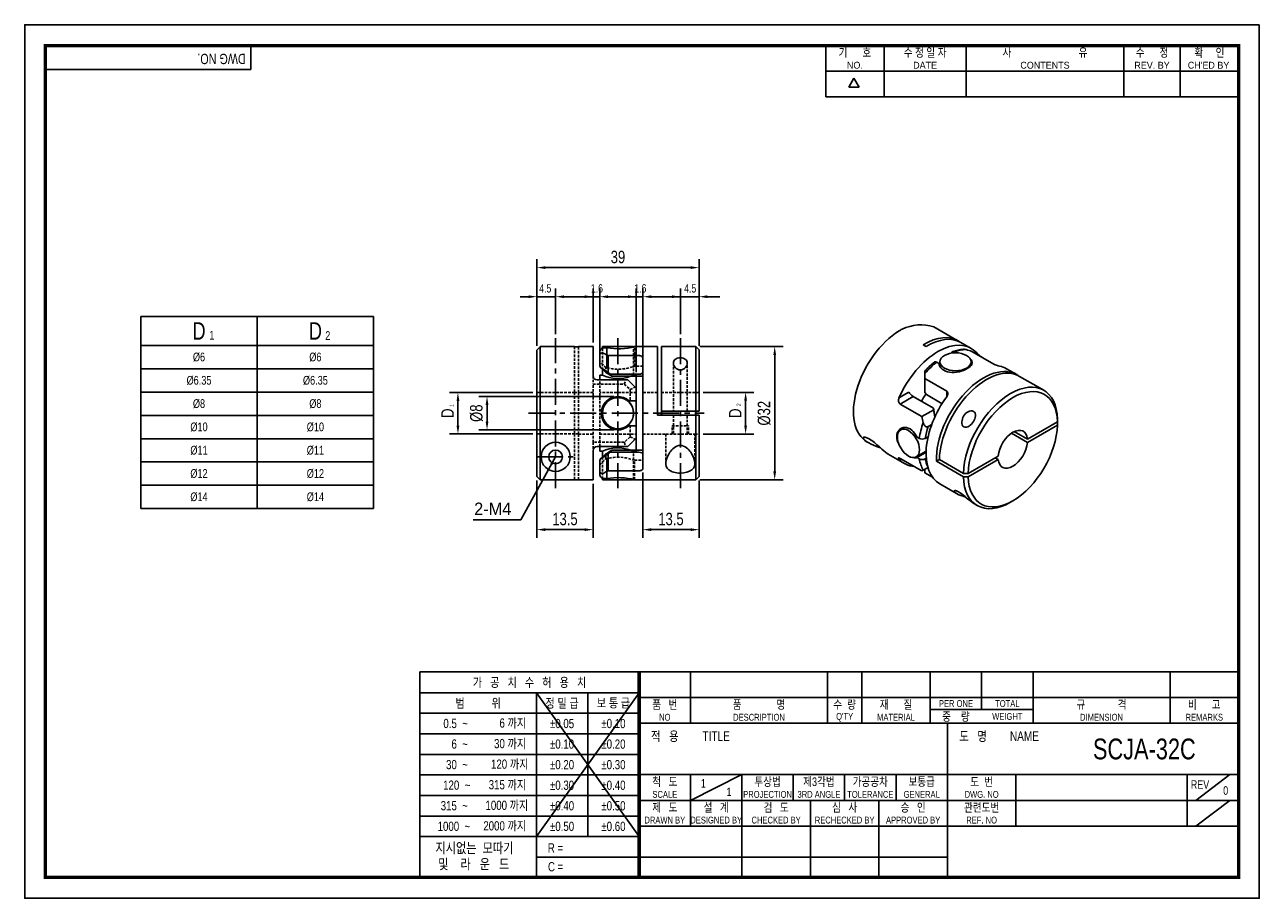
# Model space of a CAD drawing. Header units: millimetres. Extents: x 0 to 297, y 0 to 210.
import ezdxf
from ezdxf.enums import TextEntityAlignment as Align

# ---------------------------------------------------------------- set-up
doc = ezdxf.new("R2010")
doc.units = ezdxf.units.MM
doc.header["$LTSCALE"] = 5
for name, pattern in [('CENTER', [2, 1.25, -0.25, 0.25, -0.25]), ('CENTER2', [1.125, 0.75, -0.125, 0.125, -0.125]), ('DASHED', [0.75, 0.5, -0.25]), ('HIDDEN', [0.375, 0.25, -0.125]), ('HIDDEN2', [0.1875, 0.125, -0.0625]), ('PHANTOM2', [1.25, 0.625, -0.125, 0.125, -0.125, 0.125, -0.125])]:
    doc.linetypes.add(name, pattern=pattern)
doc.layers.get('0').update_dxf_attribs({"linetype": 'CONTINUOUS'})
doc.layers.get('Defpoints').update_dxf_attribs({"linetype": 'CONTINUOUS'})
for name, color, linetype in [('BM', 2, 'CONTINUOUS'), ('C', 1, 'CENTER2'), ('CT', 1, 'CENTER'), ('D', 7, 'CONTINUOUS'), ('DIM', 7, 'CONTINUOUS'), ('H', 3, 'HIDDEN'), ('HD', 4, 'DASHED'), ('P', 4, 'PHANTOM2')]:
    doc.layers.add(name, color=color, linetype=linetype)
doc.styles.get("Standard").update_dxf_attribs({"font": 'Gulim.ttf', "width": 0.8, "height": 3})
doc.dimstyles.new('LIM', dxfattribs={"dimtxt": 2, "dimasz": 2, "dimexe": 2, "dimexo": 1, "dimgap": 1, "dimtad": 1, "dimdec": 3, "dimzin": 9, "dimdsep": 46, "dimtxsty": 'Standard', "dimcen": 3, "dimclrd": 1, "dimclre": 1, "dimadec": 0, "dimazin": 0, "dimtfac": 1, "dimtdec": 3, "dimtmove": 0, "dimatfit": 3, "dimfxl": 0, "dimtolj": 1, "dimtzin": 0, "dimarcsym": 0})

# ---------------------------------------------------------------- blocks, each defined once
blk = doc.blocks.new('*D76')
at = {"layer": 'Defpoints', "color": 0}
for p in [(142.72, 120.61), (111.22, 112.61), (142.72, 112.61)]:
    blk.add_point(p, dxfattribs=at)
at = {"layer": 'DIM', "color": 1, "lineweight": -2}
for p, q in [((141.72, 120.61), (109.22, 120.61)), ((111.22, 118.61), (111.22, 114.61)), ((141.72, 112.61), (109.22, 112.61))]:
    blk.add_line(p, q, dxfattribs=at)
at = {"layer": 'DIM', "color": 1}
for points in [[(110.89, 118.61), (111.56, 118.61), (111.22, 120.61)], [(110.89, 114.61), (111.56, 114.61), (111.22, 112.61)]]:
    blk.add_solid(points, dxfattribs=at)
at = {"layer": 'DIM', "color": 0, "insert": (108.69, 116.61), "char_height": 3, "attachment_point": 5, "rotation": 90}
blk.add_mtext('\\A1;%%C8', dxfattribs=at)
blk = doc.blocks.new('*D77')
at = {"layer": 'Defpoints', "color": 0}
for p in [(162.22, 151.61), (123.22, 131.8), (162.22, 131.81)]:
    blk.add_point(p, dxfattribs=at)
at = {"layer": 'DIM', "color": 1, "lineweight": -2}
for p, q in [((123.22, 132.8), (123.22, 153.61)), ((125.22, 151.61), (160.22, 151.61)), ((162.22, 132.81), (162.22, 153.61))]:
    blk.add_line(p, q, dxfattribs=at)
at = {"layer": 'DIM', "color": 1}
for points in [[(125.22, 151.94), (125.22, 151.28), (123.22, 151.61)], [(160.22, 151.94), (160.22, 151.28), (162.22, 151.61)]]:
    blk.add_solid(points, dxfattribs=at)
at = {"layer": 'DIM', "color": 0, "insert": (142.72, 154.15), "char_height": 3, "attachment_point": 5}
blk.add_mtext('\\A1;39', dxfattribs=at)
blk = doc.blocks.new('*D78')
at = {"layer": 'Defpoints', "color": 0}
for p in [(123.22, 101.42), (136.72, 100.61), (136.72, 88.62)]:
    blk.add_point(p, dxfattribs=at)
at = {"layer": 'DIM', "color": 1, "lineweight": -2}
for p, q in [((123.22, 100.42), (123.22, 86.62)), ((136.72, 99.61), (136.72, 86.62)), ((125.22, 88.62), (134.72, 88.62))]:
    blk.add_line(p, q, dxfattribs=at)
at = {"layer": 'DIM', "color": 1}
for points in [[(125.22, 88.95), (125.22, 88.28), (123.22, 88.62)], [(134.72, 88.95), (134.72, 88.28), (136.72, 88.62)]]:
    blk.add_solid(points, dxfattribs=at)
at = {"layer": 'DIM', "color": 0, "insert": (129.97, 91.16), "char_height": 3, "attachment_point": 5}
blk.add_mtext('\\A1;13.5', dxfattribs=at)
blk = doc.blocks.new('*D79')
at = {"layer": 'Defpoints', "color": 0}
for p in [(123.22, 121.58), (104.22, 111.63), (123.22, 111.63)]:
    blk.add_point(p, dxfattribs=at)
at = {"layer": 'DIM', "color": 1, "lineweight": -2}
for p, q in [((122.22, 121.58), (102.22, 121.58)), ((104.22, 119.58), (104.22, 113.63)), ((122.22, 111.63), (102.22, 111.63))]:
    blk.add_line(p, q, dxfattribs=at)
at = {"layer": 'DIM', "color": 1}
for points in [[(103.89, 119.58), (104.56, 119.58), (104.22, 121.58)], [(103.89, 113.63), (104.56, 113.63), (104.22, 111.63)]]:
    blk.add_solid(points, dxfattribs=at)
at = {"layer": 'DIM', "color": 0, "insert": (101.72, 116.61), "char_height": 3, "attachment_point": 5, "rotation": 90}
blk.add_mtext('\\A1;D', dxfattribs=at)
blk = doc.blocks.new('*D80')
at = {"layer": 'Defpoints', "color": 0}
for p in [(161.42, 132.61), (161.42, 100.61), (180.42, 100.61)]:
    blk.add_point(p, dxfattribs=at)
at = {"layer": 'DIM', "color": 1, "lineweight": -2}
for p, q in [((162.42, 132.61), (182.42, 132.61)), ((180.42, 130.61), (180.42, 102.61)), ((162.42, 100.61), (182.42, 100.61))]:
    blk.add_line(p, q, dxfattribs=at)
at = {"layer": 'DIM', "color": 1}
for points in [[(180.09, 130.61), (180.76, 130.61), (180.42, 132.61)], [(180.09, 102.61), (180.76, 102.61), (180.42, 100.61)]]:
    blk.add_solid(points, dxfattribs=at)
at = {"layer": 'DIM', "color": 0, "insert": (177.89, 116.61), "char_height": 3, "attachment_point": 5, "rotation": 90}
blk.add_mtext('\\A1;%%C32', dxfattribs=at)
blk = doc.blocks.new('*D81')
at = {"layer": 'Defpoints', "color": 0}
for p in [(148.72, 103.38), (162.22, 101.41), (162.22, 88.62)]:
    blk.add_point(p, dxfattribs=at)
at = {"layer": 'DIM', "color": 1, "lineweight": -2}
for p, q in [((148.72, 102.38), (148.72, 86.62)), ((162.22, 100.41), (162.22, 86.62)), ((150.72, 88.62), (160.22, 88.62))]:
    blk.add_line(p, q, dxfattribs=at)
at = {"layer": 'DIM', "color": 1}
for points in [[(150.72, 88.95), (150.72, 88.28), (148.72, 88.62)], [(160.22, 88.95), (160.22, 88.28), (162.22, 88.62)]]:
    blk.add_solid(points, dxfattribs=at)
at = {"layer": 'DIM', "color": 0, "insert": (155.47, 91.16), "char_height": 3, "attachment_point": 5}
blk.add_mtext('\\A1;13.5', dxfattribs=at)
blk = doc.blocks.new('*D82')
at = {"layer": 'Defpoints', "color": 0}
for p in [(162.22, 121.61), (162.22, 111.61), (173.42, 111.61)]:
    blk.add_point(p, dxfattribs=at)
at = {"layer": 'DIM', "color": 1, "lineweight": -2}
for p, q in [((163.22, 121.61), (175.42, 121.61)), ((173.42, 119.61), (173.42, 113.61)), ((163.22, 111.61), (175.42, 111.61))]:
    blk.add_line(p, q, dxfattribs=at)
at = {"layer": 'DIM', "color": 1}
for points in [[(173.09, 119.61), (173.76, 119.61), (173.42, 121.61)], [(173.09, 113.61), (173.76, 113.61), (173.42, 111.61)]]:
    blk.add_solid(points, dxfattribs=at)
at = {"layer": 'DIM', "color": 0, "insert": (170.92, 116.61), "char_height": 3, "attachment_point": 5, "rotation": 90}
blk.add_mtext('\\A1;D', dxfattribs=at)

msp = doc.modelspace()

# ---------------------------------------------------------------- linework, layer by layer
for p, q in [((54.437, 199.2323), (54.437, 205)), ((192.7139, 192.6407), (192.7139, 205)), ((206.7211, 192.6407), (206.7211, 205)), ((226.4959, 192.6407), (226.4959, 205)), ((264.3976, 192.6407), (264.3976, 205)), ((277.9928, 192.6407), (277.9928, 205)), ((54.437, 199.2323), (5, 199.2323)), ((192.7139, 198.8204), (291.588, 198.8204)), ((198.2565, 194.9765), (199.4924, 197.1172)), ((200.7283, 194.9765), (199.4924, 197.1172)), ((200.7283, 194.9765), (198.2565, 194.9765)), ((192.7139, 192.6407), (291.588, 192.6407)), ((27.9321, 139.8841), (27.9321, 93.6841)), ((27.9321, 139.8841), (83.9321, 139.8841)), ((83.9321, 139.8841), (83.9321, 93.6841)), ((27.9321, 93.6841), (83.9321, 93.6841)), ((95.0758, 54.437), (95.0758, 5)), ((147.8086, 54.437), (95.0758, 54.437)), ((292, 54.437), (147.8086, 54.437)), ((147.8086, 54.437), (147.8086, 5)), ((160.1679, 54.437), (160.1679, 42.0778)), ((193.1259, 54.437), (193.1259, 42.0778)), ((201.3654, 54.437), (201.3654, 42.0778)), ((217.8444, 54.437), (217.8444, 42.0778)), ((230.2037, 54.437), (230.2037, 45.3736)), ((242.563, 54.437), (242.563, 42.0778)), ((275.521, 54.437), (275.521, 42.0778)), ((147.8086, 49.4295), (95.0758, 49.4295)), ((147.8086, 49.4295), (123.0901, 14.8235)), ((123.0901, 49.4295), (147.8086, 14.8235)), ((123.0901, 49.4295), (123.0901, 5)), ((135.4493, 49.4295), (135.4493, 14.8235)), ((147.8086, 48.2574), (292, 48.2574)), ((217.8444, 45.3736), (242.563, 45.3736)), ((147.8086, 44.4858), (95.0758, 44.4858)), ((147.8086, 42.0778), (292, 42.0778)), ((221.9642, 5), (221.9642, 42.0778)), ((147.8086, 39.5421), (95.0758, 39.5421)), ((147.8086, 34.5984), (95.0758, 34.5984)), ((147.8086, 29.7185), (292, 29.7185)), ((160.1679, 23.5389), (172.5271, 29.7185)), ((160.1679, 29.7185), (160.1679, 17.3593)), ((172.5271, 29.7185), (172.5271, 5)), ((184.8864, 29.7185), (184.8864, 23.5389)), ((197.2457, 29.7185), (197.2457, 23.5389)), ((209.6049, 29.7185), (209.6049, 23.5389)), ((238.4432, 29.7185), (238.4432, 17.3593)), ((279.6407, 29.7185), (279.6407, 17.3593)), ((281.7006, 23.5389), (289.9401, 29.7185)), ((147.8086, 29.6547), (95.0758, 29.6547)), ((147.8086, 24.711), (95.0758, 24.711)), ((147.8086, 23.5389), (221.9642, 23.5389)), ((189.0061, 23.5389), (189.0061, 5)), ((205.4852, 23.5389), (205.4852, 5)), ((221.9642, 23.5389), (292, 23.5389)), ((281.7006, 17.3593), (289.9401, 23.5389)), ((147.8086, 19.7673), (95.0758, 19.7673)), ((147.8086, 17.3593), (292, 17.3593)), ((147.8086, 14.8235), (95.0758, 14.8235)), ((147.8086, 9.8798), (123.0901, 9.8798)), ((147.8086, 9.8798), (221.9642, 9.8798))]:
    msp.add_line(p, q)
at = {"color": 4}
for p, q in [((55.9321, 139.8841), (55.9321, 93.6841)), ((27.9321, 132.8841), (83.9321, 132.8841))]:
    msp.add_line(p, q, dxfattribs=at)
at = {"color": 1}
for p, q in [((27.9321, 127.2841), (83.9321, 127.2841)), ((27.9321, 121.6841), (83.9321, 121.6841)), ((27.9321, 116.0841), (83.9321, 116.0841)), ((27.9321, 110.4841), (83.9321, 110.4841)), ((27.9321, 104.8841), (83.9321, 104.8841)), ((27.9321, 99.2841), (83.9321, 99.2841))]:
    msp.add_line(p, q, dxfattribs=at)
msp.add_lwpolyline([(297, 210), (0, 210), (0, 0), (297, 0)], close=True)
msp.add_lwpolyline([(292, 205, 0.8, 0.8, 0), (5, 205, 0.8, 0.8, 0), (5, 5, 0.8, 0.8, 0), (292, 5, 0.8, 0.8, 0)], format="xyseb", close=True)
at = {"const_width": 0.824}
msp.add_lwpolyline([(147.8086, 5), (147.8086, 54.437)], dxfattribs=at)
at = {"layer": 'BM', "linetype": 'Continuous'}
for p, q in [((224.4912, 134.0407), (218.693, 137.3884)), ((209.7737, 136.0585), (210.3394, 136.3854)), ((210.3435, 136.383), (210.3394, 136.3854)), ((123.2242, 131.8008), (124.0242, 132.6012)), ((123.2242, 101.4172), (123.2242, 131.8008)), ((132.2242, 132.609), (124.0242, 132.609)), ((124.03, 132.6012), (124.0242, 132.609)), ((124.0242, 132.6012), (124.0242, 100.6168)), ((124.03, 132.6012), (124.0242, 132.6012)), ((132.2242, 132.609), (132.2242, 132.6012)), ((133.2242, 132.6012), (132.2242, 132.6012)), ((136.7242, 132.609), (133.2242, 132.609)), ((133.2242, 132.6012), (133.2242, 132.609)), ((136.7242, 125.609), (136.7242, 132.609)), ((138.3242, 130.3567), (138.3242, 131.3059)), ((138.9742, 132.609), (146.4742, 132.609)), ((138.9742, 132.609), (138.9742, 132.2607)), ((139.3242, 132.3252), (140.0784, 132.3252)), ((146.4742, 132.5485), (146.4742, 132.609)), ((152.2242, 132.609), (146.7186, 132.609)), ((152.2242, 132.609), (152.2242, 116.109)), ((153.2242, 117.109), (153.2242, 132.609)), ((161.4242, 132.609), (153.2242, 132.609)), ((161.4242, 117.109), (161.4242, 132.609)), ((162.2242, 131.809), (161.4242, 132.609)), ((162.2242, 131.809), (162.2242, 117.109)), ((216.8448, 132.6295), (216.1377, 133.0378)), ((224.0083, 131.1261), (223.633, 131.3428)), ((227.6732, 132.2036), (225.1983, 133.6325)), ((227.8757, 131.4572), (233.1082, 128.4362)), ((228.7641, 130.9443), (229.0274, 131.0963)), ((138.3242, 127.9312), (138.3242, 130.3567)), ((138.3242, 127.9312), (138.5737, 127.5087)), ((147.7242, 130.4654), (140.3242, 130.4654)), ((140.3242, 130.4654), (140.3242, 126.4158)), ((148.7242, 129.8378), (148.7242, 103.3803)), ((219.3904, 128.8933), (219.9237, 128.5854)), ((220.1659, 128.9617), (220.1659, 127.8418)), ((227.6659, 128.105), (227.6659, 128.9617)), ((138.3242, 124.609), (138.3242, 125.759)), ((138.9765, 125.759), (138.3242, 125.759)), ((138.5737, 127.5087), (139.8242, 126.3784)), ((138.9742, 127.1467), (138.9742, 125.758)), ((140.3242, 126.4158), (140.8037, 125.9898)), ((140.8037, 125.9898), (147.7242, 125.9898)), ((140.8037, 125.9898), (141.2192, 125.5015)), ((148.7242, 125.5015), (141.2192, 125.5015)), ((147.1242, 122.617), (147.1242, 125.511)), ((216.5619, 126.1754), (216.5619, 126.7692)), ((216.5619, 126.1754), (216.5619, 124.9252)), ((216.5619, 124.9252), (216.5619, 121.6188)), ((221.7945, 121.9042), (216.5619, 124.9252)), ((238.6334, 125.8758), (236.1585, 127.3046)), ((245.1388, 122.1199), (239.3405, 125.4675)), ((145.1242, 124.609), (137.7242, 124.609)), ((146.1242, 123.609), (145.1242, 124.609)), ((146.1242, 123.609), (147.1242, 122.609)), ((147.1242, 122.609), (147.1242, 119.609)), ((221.7945, 120.5752), (221.7945, 121.9042)), ((145.37, 119.609), (146.1242, 119.609)), ((147.1242, 119.609), (146.1242, 119.609)), ((147.1242, 113.609), (147.1242, 119.609)), ((210.3191, 120.2951), (212.6965, 121.6677)), ((213.7471, 120.6412), (210.5824, 118.8141)), ((215.815, 115.7931), (210.5824, 118.8141)), ((218.6406, 117.816), (213.7471, 120.6412)), ((216.5619, 121.6188), (216.901, 121.0752)), ((216.901, 121.0752), (220.6697, 118.8994)), ((152.2242, 116.109), (161.4242, 116.109)), ((153.2242, 117.109), (161.4242, 117.109)), ((153.2242, 117.109), (153.2242, 116.109)), ((162.2242, 117.109), (161.4242, 117.109)), ((161.4242, 116.109), (161.4242, 100.609)), ((161.4242, 116.109), (162.2242, 116.109)), ((162.2242, 101.409), (162.2242, 116.109)), ((199.3793, 117.6532), (199.3793, 117)), ((215.815, 115.7931), (218.6784, 117.4463)), ((218.6784, 117.4463), (218.6406, 117.816)), ((218.6615, 117.6328), (218.6406, 117.816)), ((218.7606, 116.8934), (218.6626, 117.6329)), ((146.1242, 113.609), (145.37, 113.609)), ((146.1242, 113.609), (147.1242, 113.609)), ((147.1242, 113.609), (147.1242, 110.609)), ((211.697, 113.1733), (210.7271, 112.6134)), ((218.2026, 113.9056), (217.306, 113.3879)), ((248.4466, 114.5472), (241.2223, 110.3761)), ((248.4466, 113.7307), (241.2223, 109.5596)), ((248.1209, 114.3591), (248.4428, 114.3864)), ((248.4428, 114.3864), (248.4469, 114.384)), ((248.4466, 114.5472), (248.4469, 115.2005)), ((248.4466, 113.7307), (248.4469, 114.384)), ((147.1242, 110.609), (146.1242, 109.609)), ((147.1242, 107.7052), (147.1242, 110.609)), ((214.6736, 110.851), (215.207, 110.543)), ((216.6348, 110.5509), (217.3224, 110.9479)), ((241.2223, 109.5596), (237.3509, 111.7948)), ((241.2223, 110.3761), (238.058, 112.203)), ((136.7242, 107.609), (136.7242, 100.609)), ((137.7242, 108.609), (145.1242, 108.609)), ((138.3242, 107.459), (138.3242, 108.609)), ((138.3242, 107.459), (138.9794, 107.459)), ((138.9742, 107.4612), (138.9742, 106.0713)), ((140.8037, 107.2282), (140.3242, 106.8022)), ((141.2192, 107.7165), (140.8037, 107.2282)), ((147.7242, 107.2282), (140.8037, 107.2282)), ((141.2192, 107.7165), (148.7242, 107.7165)), ((145.1242, 108.609), (146.1242, 109.609)), ((202.693, 109.6756), (202.9023, 109.5547)), ((214.4771, 106.1182), (216.8555, 107.4913)), ((216.8476, 107.2071), (214.6736, 105.952)), ((138.5737, 105.7093), (138.3242, 105.2869)), ((138.3242, 102.8613), (138.3242, 105.2869)), ((139.8242, 106.8396), (138.5737, 105.7093)), ((140.3242, 106.8022), (140.3242, 102.7526)), ((207.7146, 106.7763), (211.6732, 104.4908)), ((210.5824, 105.7501), (210.3191, 105.5981)), ((210.5824, 105.7501), (215.815, 102.7291)), ((215.207, 105.6441), (214.6736, 105.952)), ((216.6348, 105.6519), (216.8882, 105.7982)), ((219.3252, 105.0823), (220.0323, 105.4906)), ((219.3252, 105.0823), (225.8306, 101.3265)), ((220.0323, 105.4906), (225.8306, 102.143)), ((234.1866, 106.3141), (226.9622, 102.1431)), ((226.9622, 101.3266), (234.1866, 105.4976)), ((233.4795, 105.9059), (234.1866, 105.4976)), ((124.0242, 100.6168), (123.2242, 101.4172)), ((138.3242, 101.9121), (138.3242, 102.8613)), ((147.7242, 102.7526), (140.3242, 102.7526)), ((161.4242, 100.609), (162.2242, 101.409)), ((215.815, 102.7291), (216.1465, 102.9205)), ((217.306, 103.59), (216.1465, 102.9205)), ((216.5619, 103.1604), (216.5619, 102.2978)), ((218.3605, 101.2594), (216.5619, 102.2978)), ((226.9622, 102.1431), (225.8306, 102.143)), ((225.8306, 101.3265), (226.9622, 101.3266)), ((133.2242, 100.6168), (124.0242, 100.6168)), ((133.2242, 100.609), (133.2242, 100.6168)), ((133.2242, 100.609), (136.7242, 100.609)), ((138.9742, 100.9607), (138.9742, 100.609)), ((138.9742, 100.609), (146.4742, 100.609)), ((139.3242, 100.8928), (140.0784, 100.8928)), ((146.4742, 100.609), (146.4742, 100.6696)), ((146.7218, 100.609), (161.4242, 100.609)), ((220.1585, 99.5918), (224.1171, 97.3063)), ((237.1388, 95.1995), (237.7044, 95.5261)), ((228.9294, 94.5279), (229.1388, 94.4071))]:
    msp.add_line(p, q, dxfattribs=at)
at = {"layer": 'BM', "linetype": 'HIDDEN2'}
for p, q in [((140.3242, 130.4654), (147.7242, 130.4654)), ((140.8037, 125.9898), (141.2192, 125.5015)), ((141.2192, 107.7165), (140.8037, 107.2282))]:
    msp.add_line(p, q, dxfattribs=at)
msp.add_circle((142.7242, 116.609), 3.75, dxfattribs=at)
at = {"layer": 'BM', "linetype": 'Continuous'}
for centre, radius in [((142.7242, 116.609), 3.75), ((127.7242, 106.109), 3.5), ((127.7242, 106.109), 1.65)]:
    msp.add_circle(centre, radius, dxfattribs=at)
at = {"layer": 'BM'}
msp.add_arc((215.6264, 127.4313), 10.4186, 72.882257, 116.052548, dxfattribs=at)
at = {"layer": 'BM', "linetype": 'Continuous'}
for centre, radius, start, end in [((139.3335, 131.3159), 1.0094, 90.530488, 180.564448), ((132.3242, 116.609), 16, 60, 64.05552), ((142.7368, 148.0294), 15.9275, 260.392077, 284.497884), ((226.4021, 122.623), 9.3601, 93.503165, 110.036132), ((233.0686, 134.7306), 5.4351, 221.965087, 237.873296), ((232.1275, 112.4368), 21.1574, 128.862713, 137.368199), ((235.6492, 133.2407), 5.4351, 242.126704, 258.034913), ((137.7242, 125.609), 1, 180, 270), ((132.9871, 116.6121), 12.2452, 53.188789, 62.85619), ((142.7242, 134.054), 9.1033, 245.673297, 289.757365), ((133.9581, 115.4983), 12.3607, 54.024919, 61.668355), ((142.7242, 116.609), 4, 48.590378, 311.409622), ((139.9166, 116.609), 21.5076, 358.667892, 1.332108), ((240.4885, 120.0251), 21.962, 186.74343, 191.293989), ((238.8006, 120.0618), 20.2887, 188.946943, 192.234029), ((215.9132, 111.9386), 1.5641, 243.156655, 297.475519), ((137.7242, 107.609), 1, 90, 180), ((142.7242, 99.164), 9.1033, 70.256642, 114.326694), ((133.9598, 117.7169), 12.3574, 298.331091, 305.976468), ((132.987, 116.6061), 12.2455, 297.143804, 306.81103), ((215.9132, 107.0361), 1.5609, 243.097741, 297.534433), ((139.3336, 101.9021), 1.0094, 179.435792, 269.469272), ((132.3242, 116.609), 16, 295.94448, 300), ((142.7368, 85.1887), 15.9275, 75.502059, 99.607977)]:
    msp.add_arc(centre, radius, start, end, dxfattribs=at)
for centre, major_axis, ratio, start_param, end_param in [((219.1076, 118.6738), (-7.273, 18.473), 0.65388929, 0.06627531, 0.12878549), ((210.693, 123.532), (8, 13.8564), 0.57735027, 0.81665325, 3.14159265), ((216.4912, 120.1843), (-8, -13.8564), 0.57735027, 3.09738408, 3.95824591), ((217.1983, 119.7761), (-8, -13.8564), 0.57735027, 3.14159265, 3.95824591), ((219.6732, 118.3472), (-8, -13.8564), 0.57735027, 2.95360091, 4.90038073), ((221.5117, 117.2858), (8, 13.8564), 0.57735027, 0.33258157, 0.59678178), ((216.5619, 120.1435), (22.6274, 0), 0.57735027, 1.04719755, 1.11797973), ((221.5117, 117.2858), (8, 13.8564), 0.57735027, 0.97401455, 1.23821476), ((230.6334, 112.0194), (-8, -13.8564), 0.57735027, 3.09738408, 5.52904223), ((228.1585, 113.4482), (-8, -13.8564), 0.57735027, 3.14159265, 3.3295844), ((147.7242, 126.4755), (1, 0), 0.48570846, 4.71238898, 6.28318531), ((231.3405, 111.6111), (-8, -13.8564), 0.57735027, 3.14159265, 5.46653206), ((237.1388, 108.2635), (-8, -13.8564), 0.57735027, 2.38744958, 5.46653206), ((237.7044, 107.9369), (-7.6, -13.1636), 0.57735027, 2.38909516, 5.46488647), ((213.4036, 121.2594), (-0.7617, 0.7109), 0.27351648, 0.70211093, 2.27290725), ((220.8046, 117.694), (-4.575, -7.9241), 0.57735027, 4.59543222, 4.819506), ((228.1585, 113.4482), (8, 13.8564), 0.57735027, 1.38280458, 3.14159265), ((149.524, 116.609), (0, 5), 0.74375993, 4.61222156, 4.8125564), ((226.32, 114.5097), (-8, -13.8564), 0.57735027, 5.04497055, 5.30917076), ((231.2698, 111.6519), (-11.3137, 19.5959), 0.57735027, 1.04719755, 1.11797973), ((227.0271, 114.1014), (-7.5, -12.9904), 0.57735027, 5.0862703, 5.29642922), ((237.7044, 107.9369), (7.6, 13.1636), 0.57735027, 2.38909516, 5.46488647), ((237.7044, 107.9369), (-2.5, -4.3301), 0.57735027, 2.45636191, 5.39761972), ((228.7241, 113.1217), (19.6346, 2.9379), 0.65388929, 6.15439982, 6.21690999), ((147.7242, 106.7425), (-1, 0), 0.48570846, 3.14159265, 4.71238898), ((237.7044, 107.9369), (2.5, 4.3301), 0.57735027, 2.45636191, 5.39761972), ((219.6732, 118.3472), (8, 13.8564), 0.57735027, 2.95360091, 3.40339204), ((226.32, 114.5097), (-8, -13.8564), 0.57735027, 5.68640353, 5.95060374), ((227.0271, 114.1014), (-7.5, -12.9904), 0.57735027, 5.69914506, 5.89203899), ((237.1388, 108.2635), (8, 13.8564), 0.57735027, 2.38744958, 3.92699082)]:
    msp.add_ellipse(centre, major_axis=major_axis, ratio=ratio, start_param=start_param, end_param=end_param, dxfattribs=at)
for centre, major_axis in [((223.9159, 128.9617), (-3.75, 0)), ((212.6021, 109.3658), (1.875, -3.2476))]:
    msp.add_ellipse(centre, major_axis=major_axis, ratio=0.57735027, dxfattribs=at)
for points, knots in [([(139.3242, 130.9965), (139.2116, 131.0513), (139.0925, 131.0864), (138.9736, 131.092), (138.8891, 131.096), (138.8031, 131.085), (138.7216, 131.0538), (138.6578, 131.0293), (138.5954, 130.9917), (138.5404, 130.9399), (138.4951, 130.8972), (138.4539, 130.8438), (138.421, 130.7826), (138.388, 130.7212), (138.3626, 130.6503), (138.3466, 130.5765), (138.3313, 130.5057), (138.3242, 130.4308), (138.3242, 130.3567)], [0, 0, 0, 0, 0.27700825, 0.27700825, 0.27700825, 0.47307559, 0.47307559, 0.47307559, 0.62645549, 0.62645549, 0.62645549, 0.7524849, 0.7524849, 0.7524849, 0.87900971, 0.87900971, 0.87900971, 1, 1, 1, 1]), ([(222.9345, 131.043), (222.9431, 131.1019), (222.9578, 131.1561), (223.0134, 131.2837), (223.0649, 131.3462), (223.1953, 131.4261), (223.2729, 131.4433), (223.4463, 131.4287), (223.54, 131.3965), (223.633, 131.3428)], [0.100387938, 0.100387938, 0.100387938, 0.100387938, 0.25, 0.25, 0.5, 0.5, 0.75, 0.75, 1, 1, 1, 1]), ([(225.8301, 131.9672), (225.8912, 131.9705), (225.9528, 131.9702), (226.1676, 131.9585), (226.3163, 131.9316), (226.4614, 131.8909)], [0.649737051, 0.649737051, 0.649737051, 0.649737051, 0.75, 0.75, 1, 1, 1, 1]), ([(147.7242, 130.4654), (147.8248, 130.4654), (147.9268, 130.4564), (148.0214, 130.4392), (148.1159, 130.4221), (148.2055, 130.3966), (148.2844, 130.3649), (148.3671, 130.3317), (148.44, 130.291), (148.4999, 130.2458), (148.5674, 130.1949), (148.6201, 130.1371), (148.6568, 130.0763), (148.702, 130.0014), (148.7242, 129.9199), (148.7242, 129.8378)], [0, 0, 0, 0, 0.17642378, 0.17642378, 0.17642378, 0.35227127, 0.35227127, 0.35227127, 0.53630053, 0.53630053, 0.53630053, 0.74368931, 0.74368931, 0.74368931, 1, 1, 1, 1]), ([(157.7242, 127.0195), (157.2097, 127.0195), (156.7764, 127.3028), (156.2343, 127.9295), (156.0941, 128.2796), (156.058, 128.9461), (156.1709, 129.2708), (156.73, 129.7678), (157.2095, 129.9368), (158.2215, 129.9403), (158.7062, 129.7743), (159.2736, 129.2784), (159.3892, 128.9542), (159.3562, 128.2842), (159.2133, 127.9298), (158.6776, 127.308), (158.2387, 127.0195), (157.7242, 127.0195)], [0, 0, 0, 0, 0.125, 0.125, 0.25, 0.25, 0.375, 0.375, 0.5, 0.5, 0.625, 0.625, 0.75, 0.75, 0.875, 0.875, 1, 1, 1, 1]), ([(219.3904, 128.8933), (219.202, 129.002), (219.018, 129.0164), (218.8754, 128.9293), (218.8635, 128.9208), (218.8521, 128.9116)], [0, 0, 0, 0, 0.5, 0.5, 0.547747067, 0.547747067, 0.547747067, 0.547747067]), ([(227.4661, 129.649), (227.5384, 129.5781), (227.6025, 129.5063), (227.9272, 129.0824), (227.9861, 128.7144), (227.6686, 128.0002), (227.2906, 127.6444), (226.2017, 127.0151), (225.5064, 126.7484), (224.0116, 126.4188), (223.221, 126.3624), (221.7981, 126.551), (221.1508, 126.8066), (220.2443, 127.563), (219.9714, 128.0677), (219.9237, 128.5854)], [0.22434228, 0.22434228, 0.22434228, 0.22434228, 0.25, 0.25, 0.375, 0.375, 0.5, 0.5, 0.625, 0.625, 0.75, 0.75, 0.875, 0.875, 1, 1, 1, 1]), ([(221.7945, 121.9042), (221.8457, 121.8747), (221.8903, 121.839), (221.967, 121.7558), (221.999, 121.708), (222.0723, 121.5543), (222.0924, 121.4353), (222.0804, 121.1883), (222.0492, 121.0609), (221.9473, 120.8099), (221.8788, 120.6901), (221.7945, 120.5752)], [0, 0, 0, 0, 0.125, 0.125, 0.25, 0.25, 0.5, 0.5, 0.75, 0.75, 1, 1, 1, 1]), ([(210.5824, 118.8141), (210.5312, 118.8436), (210.4843, 118.8807), (210.3987, 118.969), (210.3598, 119.0207), (210.2614, 119.1889), (210.2175, 119.3217), (210.1761, 119.5995), (210.178, 119.7438), (210.2214, 120.0286), (210.2618, 120.1647), (210.3191, 120.2951)], [0, 0, 0, 0, 0.125, 0.125, 0.25, 0.25, 0.5, 0.5, 0.75, 0.75, 1, 1, 1, 1]), ([(225.9311, 113.3139), (225.5673, 113.5239), (225.4312, 114.0304), (225.4679, 115.0061), (225.6222, 115.4955), (226.1315, 116.3631), (226.5011, 116.7494), (227.3766, 117.2042), (227.8987, 117.2521), (228.6181, 116.844), (228.7806, 116.4066), (228.7021, 115.493), (228.4937, 115.0137), (227.9322, 114.1693), (227.5747, 113.7903), (226.7789, 113.2606), (226.2949, 113.1039), (225.9311, 113.3139)], [0, 0, 0, 0, 0.125, 0.125, 0.25, 0.25, 0.375, 0.375, 0.5, 0.5, 0.625, 0.625, 0.75, 0.75, 0.875, 0.875, 1, 1, 1, 1]), ([(214.6736, 110.851), (214.3387, 111.5328), (213.8895, 112.1409), (212.8586, 112.9697), (212.273, 113.1902), (211.187, 113.1822), (210.6882, 112.963), (209.9729, 112.1762), (209.7736, 111.6231), (209.7738, 110.3735), (209.9793, 109.6752), (210.373, 108.9478), (210.4151, 108.8741), (210.4589, 108.8008)], [0, 0, 0, 0, 0.125, 0.125, 0.25, 0.25, 0.375, 0.375, 0.5, 0.5, 0.625, 0.625, 0.639189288, 0.639189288, 0.639189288, 0.639189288]), ([(216.1465, 114.3515), (216.1838, 114.2055), (216.2348, 114.0635), (216.3729, 113.7906), (216.4595, 113.6615), (216.6723, 113.4478), (216.7987, 113.3654), (217.0663, 113.3018), (217.1968, 113.3248), (217.306, 113.3879)], [0, 0, 0, 0, 0.25, 0.25, 0.5, 0.5, 0.75, 0.75, 1, 1, 1, 1]), ([(203.1358, 110.4323), (202.3467, 110.8879), (201.7915, 110.9551), (201.6161, 110.5559), (201.972, 110.1507), (203.15, 109.3778), (203.9671, 108.9966), (205.2202, 108.5056), (205.547, 108.3842), (205.8819, 108.2591)], [0, 0, 0, 0, 0.125, 0.125, 0.25, 0.25, 0.375, 0.375, 0.416564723, 0.416564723, 0.416564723, 0.416564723]), ([(207.7176, 106.7751), (207.6407, 106.8192), (207.5591, 106.8704), (207.0089, 107.2447), (206.3882, 107.8051), (205.2384, 108.8399), (204.8167, 109.2132), (203.9642, 109.8952), (203.5303, 110.2045), (203.1358, 110.4323)], [0.726829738, 0.726829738, 0.726829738, 0.726829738, 0.75, 0.75, 0.875, 0.875, 0.9375, 0.9375, 1, 1, 1, 1]), ([(157.7242, 102.2215), (158.8401, 102.2215), (159.8875, 102.4838), (161.1077, 103.4559), (161.2921, 104.1436), (161.1127, 105.6301), (160.7716, 106.4446), (159.9408, 107.6087), (159.6097, 107.9874), (158.7857, 108.6171), (158.2605, 108.8668), (157.1613, 108.8592), (156.6398, 108.6038), (155.8218, 107.97), (155.4948, 107.593), (154.6724, 106.434), (154.3319, 105.6195), (154.1575, 104.1322), (154.3498, 103.4467), (155.2565, 102.7273), (155.6634, 102.5379), (156.6173, 102.2863), (157.1662, 102.2215), (157.7242, 102.2215)], [0, 0, 0, 0, 0.125, 0.125, 0.25, 0.25, 0.375, 0.375, 0.4375, 0.4375, 0.5, 0.5, 0.5625, 0.5625, 0.625, 0.625, 0.75, 0.75, 0.875, 0.875, 0.9375, 0.9375, 1, 1, 1, 1]), ([(210.3191, 105.5981), (210.2617, 105.6624), (210.2215, 105.7182), (210.1782, 105.8102), (210.176, 105.8454), (210.2173, 105.8834), (210.26, 105.8859), (210.3928, 105.8486), (210.4797, 105.8094), (210.5824, 105.7501)], [0, 0, 0, 0, 0.25, 0.25, 0.5, 0.5, 0.75, 0.75, 1, 1, 1, 1]), ([(138.3242, 102.8613), (138.3242, 102.7834), (138.3321, 102.7043), (138.3491, 102.6302), (138.3662, 102.5558), (138.3932, 102.4845), (138.4277, 102.4233), (138.4601, 102.3659), (138.4998, 102.3158), (138.5433, 102.2754), (138.5999, 102.2229), (138.6641, 102.1852), (138.7296, 102.1612), (138.8205, 102.128), (138.9167, 102.1195), (139.0103, 102.1286), (139.117, 102.139), (139.2231, 102.1723), (139.3242, 102.2215)], [0, 0, 0, 0, 0.12754755, 0.12754755, 0.12754755, 0.25602772, 0.25602772, 0.25602772, 0.37626033, 0.37626033, 0.37626033, 0.53336151, 0.53336151, 0.53336151, 0.75180065, 0.75180065, 0.75180065, 1, 1, 1, 1]), ([(148.7242, 103.3803), (148.7242, 103.2849), (148.6941, 103.1902), (148.6327, 103.1055), (148.5858, 103.0406), (148.5193, 102.9799), (148.4355, 102.9285), (148.3514, 102.8768), (148.2467, 102.833), (148.1308, 102.8028), (148.0307, 102.7768), (147.919, 102.76), (147.8069, 102.7546), (147.7795, 102.7533), (147.7518, 102.7526), (147.7242, 102.7526)], [0, 0, 0, 0, 0.2983454, 0.2983454, 0.2983454, 0.52560179, 0.52560179, 0.52560179, 0.75497082, 0.75497082, 0.75497082, 0.95240949, 0.95240949, 0.95240949, 1, 1, 1, 1]), ([(228.9304, 94.5278), (228.384, 94.8444), (227.7711, 95.2848), (226.7297, 96.1163), (226.3215, 96.4602), (225.4683, 97.1545), (225.0008, 97.5172), (224.2264, 97.9615), (223.9563, 98.0228), (223.6508, 97.9969), (223.5935, 97.9229), (223.6072, 97.656), (223.8645, 97.4176), (224.8159, 96.9582), (225.4874, 96.7326), (226.3124, 96.4636)], [0.272568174, 0.272568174, 0.272568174, 0.272568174, 0.375, 0.375, 0.4375, 0.4375, 0.5, 0.5, 0.5625, 0.5625, 0.625, 0.625, 0.75, 0.75, 0.860236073, 0.860236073, 0.860236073, 0.860236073])]:
    msp.add_open_spline(points, degree=3, knots=knots, dxfattribs=at)
msp.add_open_spline([(213.7801, 105.9483), (214.1266, 105.8521), (214.4301, 105.8513), (214.6736, 105.952)], degree=3, dxfattribs=at)
at = {"layer": 'C'}
msp.add_line((147.8086, 49.4295), (147.8086, 49.3961), dxfattribs=at)
at = {"layer": 'CT'}
for p, q in [((127.7242, 98.6168), (127.7242, 134.609)), ((142.7242, 134.609), (142.7242, 98.609)), ((157.7242, 134.609), (157.7242, 98.609)), ((121.2242, 116.609), (163.4242, 116.609)), ((123.2242, 106.109), (132.2242, 106.109))]:
    msp.add_line(p, q, dxfattribs=at)
at = {"layer": 'DIM', "color": 1}
for p, q in [((123.2242, 132.8008), (123.2242, 146.609)), ((127.7242, 135.609), (127.7242, 146.609)), ((136.7242, 133.609), (136.7242, 146.609)), ((138.3242, 131.3567), (138.3242, 146.609)), ((147.1242, 126.5015), (147.1242, 146.609)), ((148.7242, 126.5015), (148.7242, 146.609)), ((157.7242, 135.609), (157.7242, 146.609)), ((162.2242, 132.809), (162.2242, 146.609)), ((121.2242, 144.609), (119.2242, 144.609)), ((123.2242, 144.609), (127.7242, 144.609)), ((129.7242, 144.609), (137.9147, 144.609)), ((134.7242, 144.609), (132.7242, 144.609)), ((136.7242, 144.609), (138.3242, 144.609)), ((140.3242, 144.609), (148.229, 144.609)), ((145.1242, 144.609), (143.1242, 144.609)), ((147.1242, 144.609), (148.7242, 144.609)), ((150.7242, 144.609), (158.629, 144.609)), ((155.7242, 144.609), (153.7242, 144.609)), ((157.7242, 144.609), (162.2242, 144.609)), ((164.2242, 144.609), (167.2398, 144.609))]:
    msp.add_line(p, q, dxfattribs=at)
for points in [[(121.2242, 144.9423), (121.2242, 144.2757), (123.2242, 144.609)], [(129.7242, 144.9423), (129.7242, 144.2757), (127.7242, 144.609)], [(134.7242, 144.9423), (134.7242, 144.2757), (136.7242, 144.609)], [(140.3242, 144.9423), (140.3242, 144.2757), (138.3242, 144.609)], [(145.1242, 144.9423), (145.1242, 144.2757), (147.1242, 144.609)], [(150.7242, 144.9423), (150.7242, 144.2757), (148.7242, 144.609)], [(155.7242, 144.9423), (155.7242, 144.2757), (157.7242, 144.609)], [(164.2242, 144.9423), (164.2242, 144.2757), (162.2242, 144.609)]]:
    msp.add_solid(points, dxfattribs=at)
at = {"layer": 'H'}
msp.add_line((147.8086, 49.3128), (147.8086, 49.2711), dxfattribs=at)
at = {"layer": 'HD', "linetype": 'HIDDEN2'}
for p, q in [((132.2242, 132.6012), (132.2242, 121.5839)), ((133.2242, 121.5839), (133.2242, 132.6012)), ((138.9742, 132.2607), (138.9742, 127.1467)), ((140.0784, 132.3252), (140.0784, 127.5177)), ((140.0784, 127.5177), (140.0784, 132.3252)), ((146.4742, 125.7568), (146.4742, 132.5485)), ((146.7242, 127.921), (146.7242, 132.609)), ((148.7242, 127.9227), (146.7196, 127.9227)), ((156.0742, 128.6796), (156.0742, 117.109)), ((159.3742, 117.109), (159.3742, 128.6806)), ((136.7242, 125.609), (136.7242, 123.6036)), ((140.0784, 127.5177), (139.8242, 127.5177)), ((139.8242, 127.5177), (140.0784, 127.5177)), ((139.8242, 126.3784), (139.8242, 127.5177)), ((147.1242, 125.759), (146.469, 125.759)), ((147.1242, 125.511), (147.1242, 125.759)), ((136.7242, 123.6036), (144.2292, 123.6036)), ((136.7242, 109.6145), (136.7242, 123.6036)), ((138.3242, 108.609), (138.3242, 124.609)), ((144.2292, 123.6036), (144.6447, 124.609)), ((144.2292, 123.6036), (145.6242, 122.3151)), ((145.6242, 122.3151), (146.8747, 122.8585)), ((145.6242, 122.3151), (145.6242, 119.609)), ((123.2242, 121.5839), (132.2242, 121.5839)), ((132.2242, 111.6341), (132.2242, 121.5839)), ((132.2242, 121.5839), (133.2242, 121.5839)), ((136.7242, 121.609), (133.2242, 121.609)), ((133.2242, 121.5839), (133.2242, 111.6341)), ((147.1242, 121.609), (138.3242, 121.609)), ((152.2242, 121.609), (148.7242, 121.609)), ((162.2242, 121.609), (153.2242, 121.609)), ((156.0742, 116.109), (156.0742, 111.609)), ((159.3742, 111.609), (159.3742, 116.109)), ((145.6242, 113.609), (145.6242, 110.903)), ((155.7242, 113.609), (159.7242, 113.609)), ((155.7242, 111.609), (155.7242, 113.609)), ((159.7242, 111.609), (159.7242, 113.609)), ((133.2242, 111.6341), (123.2242, 111.6341)), ((132.2242, 111.6341), (132.2242, 100.6168)), ((133.2242, 100.6168), (133.2242, 111.6341)), ((133.2242, 111.609), (136.7242, 111.609)), ((138.3242, 111.609), (147.1242, 111.609)), ((145.6242, 110.903), (144.2292, 109.6145)), ((145.6242, 110.9029), (146.8747, 110.3595)), ((148.7242, 111.609), (154.2242, 111.609)), ((154.2242, 111.609), (154.2242, 104.5399)), ((154.2242, 111.609), (161.2242, 111.609)), ((161.2242, 104.541), (161.2242, 111.609)), ((161.2242, 111.609), (162.2242, 111.609)), ((144.2292, 109.6145), (136.7242, 109.6145)), ((136.7242, 109.6145), (136.7242, 107.609)), ((144.2292, 109.6144), (144.6447, 108.609)), ((146.4719, 107.459), (147.1242, 107.459)), ((146.4742, 100.6696), (146.4742, 107.46)), ((147.1242, 107.459), (147.1242, 107.7052)), ((138.9742, 106.0713), (138.9742, 100.9607)), ((139.8242, 105.7003), (139.8242, 106.8396)), ((140.0784, 105.7003), (139.8242, 105.7003)), ((140.0784, 105.7003), (140.0784, 100.8928)), ((140.0784, 100.8928), (140.0784, 105.7003)), ((146.72, 105.2953), (148.7242, 105.2953)), ((146.7242, 100.609), (146.7242, 105.2968))]:
    msp.add_line(p, q, dxfattribs=at)
for centre, radius, start, end in [((-235.3622, -234.3321), 521.2487, 43.963357, 44.200361), ((142.7503, 138.4024), 11.2078, 256.208097, 290.766557), ((142.7242, 134.054), 9.1033, 289.757365, 294.326694), ((142.7242, 99.164), 9.1033, 65.673297, 70.256642), ((-235.3601, 467.5482), 521.2458, 315.799638, 316.036644), ((142.7503, 94.8156), 11.2078, 69.233482, 103.79186)]:
    msp.add_arc(centre, radius, start, end, dxfattribs=at)
at = {"layer": 'P'}
msp.add_line((147.8086, 49.221), (147.8086, 49.1627), dxfattribs=at)

# ---------------------------------------------------------------- texts
for s, insert, char_height, width, attachment_point in [('D', (41.9321, 136.3841), 4.2, 28, 5), ('D', (69.9321, 136.3841), 4.2, 28, 5), ('1', (44.4279, 136.409), 2.1, 6.3, 1), ('2', (72.2983, 136.3286), 2.1, 3.36, 1), ('%%c6', (41.9321, 130.0841), 2.1, 28, 5), ('%%c6', (69.9321, 130.0841), 2.1, 28, 5), ('%%c6.35', (41.9321, 124.4841), 2.1, 28, 5), ('%%c6.35', (69.9321, 124.4841), 2.1, 28, 5), ('%%c8', (41.9321, 118.8841), 2.1, 28, 5), ('%%c8', (69.9321, 118.8841), 2.1, 28, 5), ('%%c10', (41.9321, 113.2841), 2.1, 28, 5), ('%%c10', (69.9321, 113.2841), 2.1, 28, 5), ('%%c11', (41.9321, 107.6841), 2.1, 28, 5), ('%%c11', (69.9321, 107.6841), 2.1, 28, 5), ('%%c12', (41.9321, 102.0841), 2.1, 28, 5), ('%%c12', (69.9321, 102.0841), 2.1, 28, 5), ('%%c14', (41.9321, 96.4841), 2.1, 28, 5), ('%%c14', (69.9321, 96.4841), 2.1, 28, 5)]:
    msp.add_mtext(s, dxfattribs=dict(insert=insert, char_height=char_height, width=width, attachment_point=attachment_point))
at = {"layer": 'D', "width": 0.8}
for s, height, p in [('확     인', 2.05988, (284.9964, 203.3521)), ('기      호', 2.05988, (199.7175, 203.3521)), ('수 정 일 자', 2.05988, (216.6085, 203.3521)), ('사                           유', 2.059877, (245.4468, 203.3521)), ('수      정', 2.05988, (271.1952, 203.3521)), ('가   공   치   수   허   용   치', 2.224667, (121.4422, 51.9333)), ('범          위', 2.224667, (109.0829, 46.9576)), ('정 밀 급', 2.22467, (129.2697, 46.9576)), ('보 통 급', 2.22467, (141.629, 46.9576)), ('품   번', 2.05988, (153.9882, 46.6095)), ('품              명', 2.059877, (176.6469, 46.6095)), ('수  량', 2.05988, (197.2457, 46.6095)), ('재      질', 2.05988, (209.6049, 46.6095)), ('PER ONE', 1.6479, (224.0241, 46.8155)), ('TOTAL', 1.6479, (236.3833, 46.8155)), ('규             격', 2.059877, (259.042, 46.6095)), ('비      고', 2.05988, (283.7605, 46.6095)), ('NO', 1.6479, (153.9882, 43.5197)), ('DESCRIPTION', 1.647902, (176.6469, 43.5197)), ("Q'TY", 1.6479, (197.2457, 43.5197)), ('MATERIAL', 1.6479, (209.6049, 43.5197)), ('중    량', 2.05988, (224.0241, 43.7257)), ('WEIGHT', 1.6479, (236.3833, 43.7257)), ('DIMENSION', 1.6479, (259.042, 43.5197)), ('REMARKS', 1.6479, (283.7605, 43.5197)), ('%%p0.05', 2.22467, (129.2697, 42.0139)), ('%%p0.10', 2.22467, (141.629, 42.0139)), ('%%p0.10', 2.22467, (129.2697, 37.0702)), ('%%p0.20', 2.22467, (141.629, 37.0702)), ('적   용', 2.30706, (153.9882, 38.988)), ('TITLE', 2.30706, (166.3475, 38.988)), ('도   명', 2.30706, (228.1438, 38.988)), ('NAME', 2.30706, (240.5031, 38.988)), ('SCJA-32C', 5, (269.3414, 35.8982)), ('%%p0.20', 2.22467, (129.2697, 32.1265)), ('%%p0.30', 2.22467, (141.629, 32.1265)), ('%%p0.30', 2.22467, (129.2697, 27.1828)), ('%%p0.40', 2.22467, (141.629, 27.1828)), ('척   도', 2.05988, (153.9882, 28.0706)), ('1', 2.0599, (163.2577, 27.6586)), ('1', 2.0599, (169.4373, 25.5988)), ('투상법', 2.05988, (178.7068, 28.0706)), ('제3각법', 2.05988, (191.066, 28.0706)), ('가공공차', 2.05988, (203.4253, 28.0706)), ('보통급', 2.05988, (215.7845, 28.0706)), ('도  번', 2.05988, (230.2037, 28.0706)), ('REV', 2.05988, (282.7306, 27.3497)), ('0', 2.0599, (288.9102, 25.9078)), ('%%p0.40', 2.22467, (129.2697, 22.2391)), ('%%p0.50', 2.22467, (141.629, 22.2391)), ('SCALE', 1.6479, (153.9882, 24.9808)), ('PROJECTION', 1.6479, (178.7068, 24.9808)), ('3RD ANGLE', 1.6479, (191.066, 24.9808)), ('TOLERANCE', 1.6479, (203.4253, 24.9808)), ('GENERAL', 1.6479, (215.7845, 24.9808)), ('DWG. NO', 1.6479, (230.2037, 24.9808)), ('제   도', 2.05988, (153.9882, 21.891)), ('설   계', 2.05988, (166.3475, 21.891)), ('검   도', 2.05988, (180.7666, 21.891)), ('심   사', 2.05988, (197.2457, 21.891)), ('승   인', 2.05988, (213.7247, 21.891)), ('관련도번', 2.05988, (230.2037, 21.891)), ('%%p0.50', 2.22467, (129.2697, 17.2954)), ('%%p0.60', 2.22467, (141.629, 17.2954)), ('REF. NO', 1.6479, (230.2037, 18.8012))]:
    msp.add_text(s, height=height, dxfattribs=at).set_placement(p, align=Align.MIDDLE)
msp.add_text('DWG NO.', height=2.47185, rotation=180, dxfattribs=at).set_placement((53.1681, 203.0007))
at = {"layer": 'D'}
for s, p in [('NO.', (199.7175, 200.2623)), ('DATE', (216.6085, 200.2623)), ('CONTENTS', (245.4468, 200.2623)), ('REV. BY', (271.1952, 200.2623)), ("CH'ED BY", (284.7904, 200.2623))]:
    msp.add_text(s, height=1.6479, dxfattribs=at).set_placement(p, align=Align.MIDDLE)
at = {"layer": 'D', "width": 0.8}
for s, height, p in [('DRAWN BY', 1.6479, (153.9882, 17.9772)), ('DESIGNED BY', 1.647902, (166.3475, 17.9772)), ('CHECKED BY', 1.6479, (180.7666, 17.9772)), ('RECHECKED BY', 1.647902, (197.2457, 17.9772)), ('APPROVED BY', 1.647902, (213.7247, 17.9772))]:
    msp.add_text(s, height=height, dxfattribs=at).set_placement(p, align=Align.CENTER)
at = {"layer": 'D', "linetype": 'ByBlock', "width": 0.8}
for s, height, p in [('지시없는  모따기', 2.47185, (98.783, 10.8675)), ('및    라   운   드', 2.471852, (99.4623, 6.9968))]:
    msp.add_text(s, height=height, dxfattribs=at).set_placement(p)
at = {"layer": 'D', "width": 0.8}
for s, p in [('R = ', (125.8389, 10.9999)), ('C = ', (125.878, 6.4776))]:
    msp.add_text(s, height=2.22467, dxfattribs=at).set_placement(p)
at = {"layer": 'D', "char_height": 2.22467, "attachment_point": 6}
for s, insert, width in [('0.5  ~', (106.6111, 42.0139), 8.231062), ('6 까지', (120.6182, 42.0139), 9.803532), ('30 까지', (120.6182, 37.0702), 9.803491), ('6  ~', (106.6111, 37.0702), 8.231022), ('30  ~', (106.6111, 32.1265), 8.231022), ('120 까지', (121.1758, 32.1265), 12.652424), ('120  ~', (107.1976, 27.1828), 8.937991), ('315 까지', (120.6182, 27.1828), 12.097781), ('1000 까지', (121.1426, 22.2391), 13.382285), ('315  ~', (106.6111, 22.2391), 9.885083), ('1000  ~', (107.1704, 17.2954), 14.528725), ('2000 까지', (120.6182, 17.2954), 12.974319)]:
    msp.add_mtext(s, dxfattribs=dict(at, insert=insert, width=width))
at = {"layer": 'DIM'}
msp.add_text('2-M4', height=3, dxfattribs=at).set_placement((108.122, 92.1247))
at = {"layer": 'DIM', "char_height": 2, "attachment_point": 5}
for s, insert in [('\\A1;4.5', (125.2279, 146.609)), ('\\A1;1.6', (137.655, 146.609)), ('\\A1;1.6', (148.0916, 146.609)), ('\\A1;4.5', (160.0997, 146.609))]:
    msp.add_mtext(s, dxfattribs=dict(at, insert=insert))
at = {"layer": 'DIM', "char_height": 1, "attachment_point": 1, "rotation": 90}
for s, insert, width in [('2', (171.2687, 118.2803), 6.1), ('1', (102.2002, 118.1032), 6.5)]:
    msp.add_mtext(s, dxfattribs=dict(at, insert=insert, width=width))

# ---------------------------------------------------------------- dimensions: what is measured, and where the dimension line sits
at = {"layer": 'DIM'}
for base, p1, p2, picture, middle in [((162.2242, 151.609), (123.2242, 131.8008), (162.2242, 131.809), '*D77', (142.7242, 154.147)), ((136.7242, 88.6168), (123.2242, 101.4172), (136.7242, 100.609), '*D78', (129.9742, 91.1588)), ((162.2242, 88.6168), (148.7242, 103.3803), (162.2242, 101.409), '*D81', (155.4742, 91.1588))]:
    dim = msp.add_linear_dim(base=base, p1=p1, p2=p2, dimstyle='LIM', dxfattribs=at)
    dim.commit()
    dim.dimension.update_dxf_attribs({"geometry": picture, "text_midpoint": middle})
for base, p1, p2, text, picture, middle in [((180.4242, 100.609), (161.4242, 132.609), (161.4242, 100.609), '%%C<>', '*D80', (177.8863, 116.609)), ((104.2242, 111.6341), (123.2242, 121.5839), (123.2242, 111.6341), 'D', '*D79', (101.7222, 116.609)), ((111.2242, 112.609), (142.7242, 120.609), (142.7242, 112.609), '%%C<>', '*D76', (108.6863, 116.609)), ((173.4242, 111.609), (162.2242, 121.609), (162.2242, 111.609), 'D', '*D82', (170.9222, 116.609))]:
    dim = msp.add_linear_dim(base=base, p1=p1, p2=p2, angle=90, text=text, dimstyle='LIM', dxfattribs=at)
    dim.commit()
    dim.dimension.update_dxf_attribs({"geometry": picture, "text_midpoint": middle})

# ---------------------------------------------------------------- leaders
msp.add_leader([(127.7242, 106.109), (119.3813, 91.0166), (107.8838, 91.0166)], dimstyle='LIM', override={"dimgap": 1, "dimtad": 0}, dxfattribs=at)

doc.saveas('drawing.dxf')
